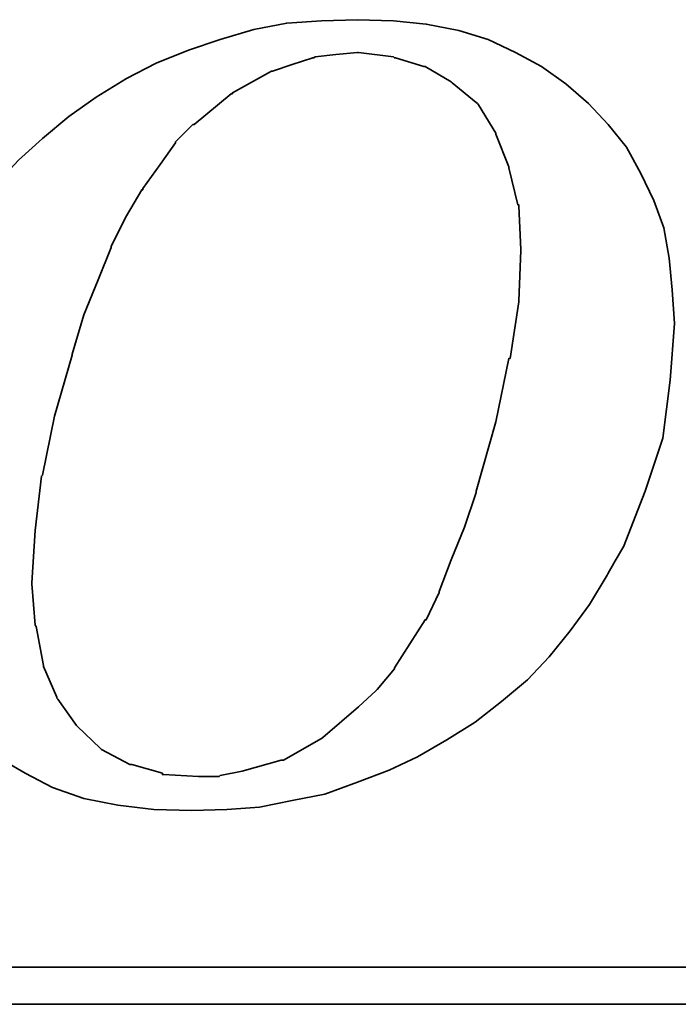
# Model space of a CAD drawing. Header units: millimetres. Extents: x -112 to 110, y -11 to 144.
# Tile 48 of 65: x 78.89 to 81.21, y 57.21 to 60.68. Entities that reach past the tile are written whole.
import ezdxf

# ---------------------------------------------------------------- set-up
doc = ezdxf.new("R2010")
doc.units = ezdxf.units.MM
doc.header["$LTSCALE"] = 0.1
doc.layers.add('layer 1', color=7, linetype='CONTINUOUS')

msp = doc.modelspace()

# ---------------------------------------------------------------- linework, layer by layer
at = {"layer": 'layer 1', "color": 1, "lineweight": 35}
for points, knots in [([(78.6632, 58.2155), (78.6632, 58.2155), (78.732, 58.1427), (78.732, 58.1427), (78.732, 58.1427), (78.732, 58.1427), (78.8164, 58.0735), (78.8164, 58.0735), (78.8164, 58.0735), (78.8164, 58.0735), (78.9084, 58.0203), (78.9084, 58.0203), (78.9084, 58.0203), (78.9084, 58.0203), (79.0044, 57.9699), (79.0044, 57.9699), (79.0044, 57.9699), (79.0044, 57.9699), (79.1156, 57.9315), (79.1156, 57.9315), (79.1156, 57.9315), (79.1156, 57.9315), (79.2348, 57.9083), (79.2348, 57.9083), (79.2348, 57.9083), (79.2348, 57.9083), (79.3616, 57.8931), (79.3616, 57.8931), (79.3616, 57.8931), (79.3616, 57.8931), (79.4956, 57.8891), (79.4956, 57.8891), (79.4956, 57.8891), (79.4956, 57.8891), (79.6188, 57.8931), (79.6188, 57.8931), (79.6188, 57.8931), (79.6188, 57.8931), (79.7336, 57.9011), (79.7336, 57.9011), (79.7336, 57.9011), (79.7336, 57.9011), (79.8488, 57.9239), (79.8488, 57.9239), (79.8488, 57.9239), (79.8488, 57.9239), (79.964, 57.9467), (79.964, 57.9467), (79.964, 57.9467), (79.964, 57.9467), (80.0792, 57.9891), (80.0792, 57.9891), (80.0792, 57.9891), (80.0792, 57.9891), (80.1904, 58.0315), (80.1904, 58.0315), (80.1904, 58.0315), (80.1904, 58.0315), (80.2904, 58.0779), (80.2904, 58.0779), (80.2904, 58.0779), (80.2904, 58.0779), (80.3944, 58.1387), (80.3944, 58.1387), (80.3944, 58.1387), (80.3944, 58.1387), (80.4944, 58.2003), (80.4944, 58.2003), (80.4944, 58.2003), (80.4944, 58.2003), (80.5864, 58.2731), (80.5864, 58.2731), (80.5864, 58.2731), (80.5864, 58.2731), (80.678, 58.3499), (80.678, 58.3499), (80.678, 58.3499), (80.678, 58.3499), (80.7548, 58.4303), (80.7548, 58.4303), (80.7548, 58.4303), (80.7548, 58.4303), (80.828, 58.5227), (80.828, 58.5227), (80.828, 58.5227), (80.828, 58.5227), (80.8968, 58.6147), (80.8968, 58.6147), (80.8968, 58.6147), (80.8968, 58.6147), (80.9584, 58.7187), (80.9584, 58.7187), (80.9584, 58.7187), (80.9584, 58.7187), (81.016, 58.8187), (81.016, 58.8187), (81.016, 58.8187), (81.016, 58.8187), (81.0932, 59.0143), (81.0932, 59.0143), (81.0932, 59.0143), (81.0932, 59.0143), (81.1544, 59.2019), (81.1544, 59.2019), (81.1544, 59.2019), (81.1544, 59.2019), (81.1808, 59.4059), (81.1808, 59.4059), (81.1808, 59.4059), (81.1808, 59.4059), (81.1964, 59.6051), (81.1964, 59.6051), (81.1964, 59.6051), (81.1964, 59.6051), (81.1884, 59.7243), (81.1884, 59.7243), (81.1884, 59.7243), (81.1884, 59.7243), (81.1772, 59.8355), (81.1772, 59.8355), (81.1772, 59.8355), (81.1772, 59.8355), (81.1584, 59.9427), (81.1584, 59.9427), (81.1584, 59.9427), (81.1584, 59.9427), (81.1232, 60.0387), (81.1232, 60.0387), (81.1232, 60.0387), (81.1232, 60.0387), (81.0772, 60.1347), (81.0772, 60.1347), (81.0772, 60.1347), (81.0772, 60.1347), (81.0272, 60.2271), (81.0272, 60.2271), (81.0272, 60.2271), (81.0272, 60.2271), (80.9624, 60.3075), (80.9624, 60.3075), (80.9624, 60.3075), (80.9624, 60.3075), (80.8932, 60.3807), (80.8932, 60.3807), (80.8932, 60.3807), (80.8932, 60.3807), (80.8128, 60.4499), (80.8128, 60.4499), (80.8128, 60.4499), (80.8128, 60.4499), (80.728, 60.5115), (80.728, 60.5115), (80.728, 60.5115), (80.728, 60.5115), (80.636, 60.5611), (80.636, 60.5611), (80.636, 60.5611), (80.636, 60.5611), (80.54, 60.6071), (80.54, 60.6071), (80.54, 60.6071), (80.54, 60.6071), (80.4368, 60.6379), (80.4368, 60.6379), (80.4368, 60.6379), (80.4368, 60.6379), (80.3212, 60.6611), (80.3212, 60.6611), (80.3212, 60.6611), (80.3212, 60.6611), (80.206, 60.6723), (80.206, 60.6723), (80.206, 60.6723), (80.206, 60.6723), (80.0792, 60.6763), (80.0792, 60.6763), (80.0792, 60.6763), (80.0792, 60.6763), (79.9524, 60.6723), (79.9524, 60.6723), (79.9524, 60.6723), (79.9524, 60.6723), (79.83, 60.6643), (79.83, 60.6643), (79.83, 60.6643), (79.83, 60.6643), (79.7144, 60.6419), (79.7144, 60.6419), (79.7144, 60.6419), (79.7144, 60.6419), (79.5956, 60.6071), (79.5956, 60.6071), (79.5956, 60.6071), (79.5956, 60.6071), (79.4844, 60.5691), (79.4844, 60.5691), (79.4844, 60.5691), (79.4844, 60.5691), (79.3696, 60.5227), (79.3696, 60.5227), (79.3696, 60.5227), (79.3696, 60.5227), (79.2656, 60.4691), (79.2656, 60.4691), (79.2656, 60.4691), (79.2656, 60.4691), (79.1584, 60.4035), (79.1584, 60.4035), (79.1584, 60.4035), (79.1584, 60.4035), (79.0624, 60.3347), (79.0624, 60.3347), (79.0624, 60.3347), (79.0624, 60.3347), (78.97, 60.2579), (78.97, 60.2579), (78.97, 60.2579), (78.97, 60.2579), (78.8856, 60.1811), (78.8856, 60.1811), (78.8856, 60.1811), (78.8856, 60.1811), (78.8088, 60.1003), (78.8088, 60.1003), (78.8088, 60.1003), (78.8088, 60.1003), (78.736, 60.0083), (78.736, 60.0083), (78.736, 60.0083), (78.736, 60.0083), (78.6704, 59.9239), (78.6704, 59.9239), (78.6704, 59.9239), (78.6704, 59.9239), (78.6168, 59.8275), (78.6168, 59.8275), (78.6168, 59.8275), (78.6168, 59.8275), (78.5712, 59.7323), (78.5712, 59.7323), (78.5712, 59.7323), (78.5712, 59.7323), (78.4864, 59.5323), (78.4864, 59.5323), (78.4864, 59.5323), (78.4864, 59.5323), (78.4288, 59.3439), (78.4288, 59.3439), (78.4288, 59.3439), (78.4288, 59.3439), (78.3984, 59.1603), (78.3984, 59.1603), (78.3984, 59.1603), (78.3984, 59.1603), (78.3832, 58.9835), (78.3832, 58.9835), (78.3832, 58.9835), (78.3832, 58.9835), (78.3904, 58.8763), (78.3904, 58.8763), (78.3904, 58.8763), (78.3904, 58.8763), (78.4024, 58.7723), (78.4024, 58.7723), (78.4024, 58.7723), (78.4024, 58.7723), (78.4056, 58.7723), (78.4056, 58.7723), (78.4056, 58.7723), (78.4056, 58.7723), (78.4216, 58.6651), (78.4216, 58.6651), (78.4216, 58.6651), (78.4216, 58.6651), (78.456, 58.5687), (78.456, 58.5687), (78.456, 58.5687), (78.456, 58.5687), (78.4944, 58.4767), (78.4944, 58.4767), (78.4944, 58.4767), (78.4944, 58.4767), (78.54, 58.3843), (78.54, 58.3843), (78.54, 58.3843), (78.54, 58.3843), (78.5976, 58.3003), (78.5976, 58.3003), (78.5976, 58.3003), (78.5976, 58.3003), (78.6632, 58.2155), (78.6632, 58.2155)], [0, 0, 0, 0, 0.013699, 0.013699, 0.013699, 0.013699, 0.027397, 0.027397, 0.027397, 0.027397, 0.041096, 0.041096, 0.041096, 0.041096, 0.054795, 0.054795, 0.054795, 0.054795, 0.068493, 0.068493, 0.068493, 0.068493, 0.082192, 0.082192, 0.082192, 0.082192, 0.09589, 0.09589, 0.09589, 0.09589, 0.109589, 0.109589, 0.109589, 0.109589, 0.123288, 0.123288, 0.123288, 0.123288, 0.136986, 0.136986, 0.136986, 0.136986, 0.150685, 0.150685, 0.150685, 0.150685, 0.164384, 0.164384, 0.164384, 0.164384, 0.178082, 0.178082, 0.178082, 0.178082, 0.191781, 0.191781, 0.191781, 0.191781, 0.205479, 0.205479, 0.205479, 0.205479, 0.219178, 0.219178, 0.219178, 0.219178, 0.232877, 0.232877, 0.232877, 0.232877, 0.246575, 0.246575, 0.246575, 0.246575, 0.260274, 0.260274, 0.260274, 0.260274, 0.273973, 0.273973, 0.273973, 0.273973, 0.287671, 0.287671, 0.287671, 0.287671, 0.30137, 0.30137, 0.30137, 0.30137, 0.315068, 0.315068, 0.315068, 0.315069, 0.328767, 0.328767, 0.328767, 0.328767, 0.342466, 0.342466, 0.342466, 0.342466, 0.356164, 0.356164, 0.356164, 0.356164, 0.369863, 0.369863, 0.369863, 0.369863, 0.383562, 0.383562, 0.383562, 0.383562, 0.39726, 0.39726, 0.39726, 0.39726, 0.410959, 0.410959, 0.410959, 0.410959, 0.424658, 0.424658, 0.424658, 0.424658, 0.438356, 0.438356, 0.438356, 0.438356, 0.452055, 0.452055, 0.452055, 0.452055, 0.465753, 0.465753, 0.465753, 0.465753, 0.479452, 0.479452, 0.479452, 0.479452, 0.493151, 0.493151, 0.493151, 0.493151, 0.506849, 0.506849, 0.506849, 0.506849, 0.520548, 0.520548, 0.520548, 0.520548, 0.534247, 0.534247, 0.534247, 0.534247, 0.547945, 0.547945, 0.547945, 0.547945, 0.561644, 0.561644, 0.561644, 0.561644, 0.575342, 0.575342, 0.575342, 0.575342, 0.589041, 0.589041, 0.589041, 0.589041, 0.60274, 0.60274, 0.60274, 0.60274, 0.616438, 0.616438, 0.616438, 0.616438, 0.630137, 0.630137, 0.630137, 0.630137, 0.643836, 0.643836, 0.643836, 0.643836, 0.657534, 0.657534, 0.657534, 0.657534, 0.671233, 0.671233, 0.671233, 0.671233, 0.684932, 0.684932, 0.684932, 0.684932, 0.69863, 0.69863, 0.69863, 0.69863, 0.712329, 0.712329, 0.712329, 0.712329, 0.726027, 0.726027, 0.726027, 0.726027, 0.739726, 0.739726, 0.739726, 0.739726, 0.753425, 0.753425, 0.753425, 0.753425, 0.767123, 0.767123, 0.767123, 0.767123, 0.780822, 0.780822, 0.780822, 0.780822, 0.794521, 0.794521, 0.794521, 0.794521, 0.808219, 0.808219, 0.808219, 0.808219, 0.821918, 0.821918, 0.821918, 0.821918, 0.835616, 0.835616, 0.835616, 0.835616, 0.849315, 0.849315, 0.849315, 0.849315, 0.863014, 0.863014, 0.863014, 0.863014, 0.876712, 0.876712, 0.876712, 0.876712, 0.890411, 0.890411, 0.890411, 0.890411, 0.90411, 0.90411, 0.90411, 0.90411, 0.917808, 0.917808, 0.917808, 0.917808, 0.931507, 0.931507, 0.931507, 0.931507, 0.945205, 0.945205, 0.945205, 0.945205, 0.958904, 0.958904, 0.958904, 0.958904, 0.972603, 0.972603, 0.972603, 0.972603, 0.986301, 0.986301, 0.986301, 0.986301, 1, 1, 1, 1]), ([(79.0736, 59.4979), (79.0736, 59.4979), (79.1156, 59.6363), (79.1156, 59.6363), (79.1156, 59.6363), (79.1156, 59.6363), (79.1656, 59.7591), (79.1656, 59.7591), (79.1656, 59.7591), (79.1656, 59.7591), (79.2116, 59.8739), (79.2116, 59.8739), (79.2116, 59.8739), (79.2116, 59.8739), (79.2116, 59.8779), (79.2116, 59.8779), (79.2116, 59.8779), (79.2116, 59.8779), (79.2656, 59.9851), (79.2656, 59.9851), (79.2656, 59.9851), (79.2656, 59.9851), (79.3192, 60.0771), (79.3192, 60.0771), (79.3192, 60.0771), (79.3192, 60.0771), (79.3232, 60.0771), (79.3232, 60.0771), (79.3232, 60.0771), (79.3232, 60.0771), (79.3232, 60.0811), (79.3232, 60.0811), (79.3232, 60.0811), (79.3232, 60.0811), (79.3844, 60.1655), (79.3844, 60.1655), (79.3844, 60.1655), (79.3844, 60.1655), (79.4384, 60.2427), (79.4384, 60.2427), (79.4384, 60.2427), (79.4384, 60.2427), (79.4384, 60.2459), (79.4384, 60.2459), (79.4384, 60.2459), (79.4384, 60.2459), (79.4996, 60.3075), (79.4996, 60.3075), (79.4996, 60.3075), (79.4996, 60.3075), (79.5036, 60.3075), (79.5036, 60.3075), (79.5036, 60.3075), (79.5036, 60.3075), (79.6344, 60.4155), (79.6344, 60.4155), (79.6344, 60.4155), (79.6344, 60.4155), (79.6384, 60.4155), (79.6384, 60.4155), (79.6384, 60.4155), (79.6384, 60.4155), (79.6384, 60.4187), (79.6384, 60.4187), (79.6384, 60.4187), (79.6384, 60.4187), (79.776, 60.4955), (79.776, 60.4955), (79.776, 60.4955), (79.776, 60.4955), (79.7804, 60.4955), (79.7804, 60.4955), (79.7804, 60.4955), (79.7804, 60.4955), (79.8488, 60.5187), (79.8488, 60.5187), (79.8488, 60.5187), (79.8488, 60.5187), (79.9224, 60.5419), (79.9224, 60.5419), (79.9224, 60.5419), (79.9224, 60.5419), (79.9256, 60.5419), (79.9256, 60.5419), (79.9256, 60.5419), (79.9256, 60.5419), (79.9296, 60.5459), (79.9296, 60.5459), (79.9296, 60.5459), (79.9296, 60.5459), (80.0024, 60.5531), (80.0024, 60.5531), (80.0024, 60.5531), (80.0024, 60.5531), (80.0792, 60.5611), (80.0792, 60.5611), (80.0792, 60.5611), (80.0792, 60.5611), (80.0832, 60.5611), (80.0832, 60.5611), (80.0832, 60.5611), (80.0832, 60.5611), (80.206, 60.5459), (80.206, 60.5459), (80.206, 60.5459), (80.206, 60.5459), (80.2096, 60.5419), (80.2096, 60.5419), (80.2096, 60.5419), (80.2096, 60.5419), (80.2136, 60.5419), (80.2136, 60.5419), (80.2136, 60.5419), (80.2136, 60.5419), (80.3132, 60.5115), (80.3132, 60.5115), (80.3132, 60.5115), (80.3132, 60.5115), (80.3172, 60.5115), (80.3172, 60.5115), (80.3172, 60.5115), (80.3172, 60.5115), (80.4092, 60.4571), (80.4092, 60.4571), (80.4092, 60.4571), (80.4092, 60.4571), (80.4132, 60.4539), (80.4132, 60.4539), (80.4132, 60.4539), (80.4132, 60.4539), (80.4976, 60.3843), (80.4976, 60.3843), (80.4976, 60.3843), (80.4976, 60.3843), (80.5016, 60.3807), (80.5016, 60.3807), (80.5016, 60.3807), (80.5016, 60.3807), (80.5056, 60.3767), (80.5056, 60.3767), (80.5056, 60.3767), (80.5056, 60.3767), (80.5672, 60.2767), (80.5672, 60.2767), (80.5672, 60.2767), (80.5672, 60.2767), (80.5672, 60.2731), (80.5672, 60.2731), (80.5672, 60.2731), (80.5672, 60.2731), (80.6128, 60.1579), (80.6128, 60.1579), (80.6128, 60.1579), (80.6128, 60.1579), (80.6128, 60.1539), (80.6128, 60.1539), (80.6128, 60.1539), (80.6128, 60.1539), (80.644, 60.0239), (80.644, 60.0239), (80.644, 60.0239), (80.644, 60.0239), (80.6472, 60.0239), (80.6472, 60.0239), (80.6472, 60.0239), (80.6472, 60.0239), (80.6472, 60.0195), (80.6472, 60.0195), (80.6472, 60.0195), (80.6472, 60.0195), (80.6552, 59.8659), (80.6552, 59.8659), (80.6552, 59.8659), (80.6552, 59.8659), (80.6552, 59.8623), (80.6552, 59.8623), (80.6552, 59.8623), (80.6552, 59.8623), (80.6472, 59.6859), (80.6472, 59.6859), (80.6472, 59.6859), (80.6472, 59.6859), (80.6472, 59.6819), (80.6472, 59.6819), (80.6472, 59.6819), (80.6472, 59.6819), (80.6168, 59.4827), (80.6168, 59.4827), (80.6168, 59.4827), (80.6168, 59.4827), (80.6128, 59.4827), (80.6128, 59.4827), (80.6128, 59.4827), (80.6128, 59.4827), (80.5672, 59.2595), (80.5672, 59.2595), (80.5672, 59.2595), (80.5672, 59.2595), (80.4976, 59.0143), (80.4976, 59.0143), (80.4976, 59.0143), (80.4976, 59.0143), (80.4976, 59.0099), (80.4976, 59.0099), (80.4976, 59.0099), (80.4976, 59.0099), (80.456, 58.8875), (80.456, 58.8875), (80.456, 58.8875), (80.456, 58.8875), (80.4092, 58.7723), (80.4092, 58.7723), (80.4092, 58.7723), (80.4092, 58.7723), (80.3672, 58.6611), (80.3672, 58.6611), (80.3672, 58.6611), (80.3672, 58.6611), (80.3672, 58.6571), (80.3672, 58.6571), (80.3672, 58.6571), (80.3672, 58.6571), (80.3212, 58.5611), (80.3212, 58.5611), (80.3212, 58.5611), (80.3212, 58.5611), (80.3172, 58.5611), (80.3172, 58.5611), (80.3172, 58.5611), (80.3172, 58.5611), (80.264, 58.4767), (80.264, 58.4767), (80.264, 58.4767), (80.264, 58.4767), (80.2096, 58.3923), (80.2096, 58.3923), (80.2096, 58.3923), (80.2096, 58.3923), (80.2096, 58.3883), (80.2096, 58.3883), (80.2096, 58.3883), (80.2096, 58.3883), (80.1488, 58.3155), (80.1488, 58.3155), (80.1488, 58.3155), (80.1488, 58.3155), (80.1448, 58.3115), (80.1448, 58.3115), (80.1448, 58.3115), (80.1448, 58.3115), (80.0832, 58.2539), (80.0832, 58.2539), (80.0832, 58.2539), (80.0832, 58.2539), (79.9568, 58.1463), (79.9568, 58.1463), (79.9568, 58.1463), (79.9568, 58.1463), (79.9524, 58.1427), (79.9524, 58.1427), (79.9524, 58.1427), (79.9524, 58.1427), (79.8184, 58.0659), (79.8184, 58.0659), (79.8184, 58.0659), (79.8184, 58.0659), (79.8144, 58.0659), (79.8144, 58.0659), (79.8144, 58.0659), (79.8144, 58.0659), (79.8108, 58.0659), (79.8108, 58.0659), (79.8108, 58.0659), (79.8108, 58.0659), (79.6728, 58.0275), (79.6728, 58.0275), (79.6728, 58.0275), (79.6728, 58.0275), (79.5956, 58.0119), (79.5956, 58.0119), (79.5956, 58.0119), (79.5956, 58.0119), (79.5916, 58.0083), (79.5916, 58.0083), (79.5916, 58.0083), (79.5916, 58.0083), (79.588, 58.0083), (79.588, 58.0083), (79.588, 58.0083), (79.588, 58.0083), (79.5188, 58.0083), (79.5188, 58.0083), (79.5188, 58.0083), (79.5188, 58.0083), (79.396, 58.0159), (79.396, 58.0159), (79.396, 58.0159), (79.396, 58.0159), (79.392, 58.0159), (79.392, 58.0159), (79.392, 58.0159), (79.392, 58.0159), (79.392, 58.0203), (79.392, 58.0203), (79.392, 58.0203), (79.392, 58.0203), (79.2848, 58.0507), (79.2848, 58.0507), (79.2848, 58.0507), (79.2848, 58.0507), (79.2808, 58.0507), (79.2808, 58.0507), (79.2808, 58.0507), (79.2808, 58.0507), (79.2768, 58.0507), (79.2768, 58.0507), (79.2768, 58.0507), (79.2768, 58.0507), (79.1772, 58.1043), (79.1772, 58.1043), (79.1772, 58.1043), (79.1772, 58.1043), (79.1732, 58.1083), (79.1732, 58.1083), (79.1732, 58.1083), (79.1732, 58.1083), (79.0928, 58.1851), (79.0928, 58.1851), (79.0928, 58.1851), (79.0928, 58.1851), (79.0888, 58.1891), (79.0888, 58.1891), (79.0888, 58.1891), (79.0888, 58.1891), (79.024, 58.2811), (79.024, 58.2811), (79.024, 58.2811), (79.024, 58.2811), (79.02, 58.2851), (79.02, 58.2851), (79.02, 58.2851), (79.02, 58.2851), (79.02, 58.2883), (79.02, 58.2883), (79.02, 58.2883), (79.02, 58.2883), (78.9736, 58.3963), (78.9736, 58.3963), (78.9736, 58.3963), (78.9736, 58.3963), (78.9736, 58.4003), (78.9736, 58.4003), (78.9736, 58.4003), (78.9736, 58.4003), (78.9472, 58.5379), (78.9472, 58.5379), (78.9472, 58.5379), (78.9472, 58.5379), (78.9432, 58.5419), (78.9432, 58.5419), (78.9432, 58.5419), (78.9432, 58.5419), (78.932, 58.6875), (78.932, 58.6875), (78.932, 58.6875), (78.932, 58.6875), (78.932, 58.6915), (78.932, 58.6915), (78.932, 58.6915), (78.932, 58.6915), (78.9432, 58.8763), (78.9432, 58.8763), (78.9432, 58.8763), (78.9432, 58.8763), (78.966, 59.0675), (78.966, 59.0675), (78.966, 59.0675), (78.966, 59.0675), (78.97, 59.0715), (78.97, 59.0715), (78.97, 59.0715), (78.97, 59.0715), (79.0124, 59.2787), (79.0124, 59.2787), (79.0124, 59.2787), (79.0124, 59.2787), (79.0736, 59.4939), (79.0736, 59.4939), (79.0736, 59.4939), (79.0736, 59.4939), (79.0736, 59.4979), (79.0736, 59.4979)], [0, 0, 0, 0, 0.010204, 0.010204, 0.010204, 0.010204, 0.020408, 0.020408, 0.020408, 0.020408, 0.030612, 0.030612, 0.030612, 0.030612, 0.040816, 0.040816, 0.040816, 0.040816, 0.05102, 0.05102, 0.05102, 0.05102, 0.061224, 0.061224, 0.061224, 0.061224, 0.071429, 0.071429, 0.071429, 0.071429, 0.081633, 0.081633, 0.081633, 0.081633, 0.091837, 0.091837, 0.091837, 0.091837, 0.102041, 0.102041, 0.102041, 0.102041, 0.112245, 0.112245, 0.112245, 0.112245, 0.122449, 0.122449, 0.122449, 0.122449, 0.132653, 0.132653, 0.132653, 0.132653, 0.142857, 0.142857, 0.142857, 0.142857, 0.153061, 0.153061, 0.153061, 0.153061, 0.163265, 0.163265, 0.163265, 0.163265, 0.173469, 0.173469, 0.173469, 0.173469, 0.183673, 0.183673, 0.183673, 0.183673, 0.193878, 0.193878, 0.193878, 0.193878, 0.204082, 0.204082, 0.204082, 0.204082, 0.214286, 0.214286, 0.214286, 0.214286, 0.22449, 0.22449, 0.22449, 0.22449, 0.234694, 0.234694, 0.234694, 0.234694, 0.244898, 0.244898, 0.244898, 0.244898, 0.255102, 0.255102, 0.255102, 0.255102, 0.265306, 0.265306, 0.265306, 0.265306, 0.27551, 0.27551, 0.27551, 0.27551, 0.285714, 0.285714, 0.285714, 0.285714, 0.295918, 0.295918, 0.295918, 0.295918, 0.306122, 0.306122, 0.306122, 0.306122, 0.316327, 0.316327, 0.316327, 0.316327, 0.326531, 0.326531, 0.326531, 0.326531, 0.336735, 0.336735, 0.336735, 0.336735, 0.346939, 0.346939, 0.346939, 0.346939, 0.357143, 0.357143, 0.357143, 0.357143, 0.367347, 0.367347, 0.367347, 0.367347, 0.377551, 0.377551, 0.377551, 0.377551, 0.387755, 0.387755, 0.387755, 0.387755, 0.397959, 0.397959, 0.397959, 0.397959, 0.408163, 0.408163, 0.408163, 0.408163, 0.418367, 0.418367, 0.418367, 0.418367, 0.428571, 0.428571, 0.428571, 0.428571, 0.438776, 0.438776, 0.438776, 0.438776, 0.44898, 0.44898, 0.44898, 0.44898, 0.459184, 0.459184, 0.459184, 0.459184, 0.469388, 0.469388, 0.469388, 0.469388, 0.479592, 0.479592, 0.479592, 0.479592, 0.489796, 0.489796, 0.489796, 0.489796, 0.5, 0.5, 0.5, 0.5, 0.510204, 0.510204, 0.510204, 0.510204, 0.520408, 0.520408, 0.520408, 0.520408, 0.530612, 0.530612, 0.530612, 0.530612, 0.540816, 0.540816, 0.540816, 0.540816, 0.55102, 0.55102, 0.55102, 0.55102, 0.561224, 0.561224, 0.561224, 0.561224, 0.571429, 0.571429, 0.571429, 0.571429, 0.581633, 0.581633, 0.581633, 0.581633, 0.591837, 0.591837, 0.591837, 0.591837, 0.602041, 0.602041, 0.602041, 0.602041, 0.612245, 0.612245, 0.612245, 0.612245, 0.622449, 0.622449, 0.622449, 0.622449, 0.632653, 0.632653, 0.632653, 0.632653, 0.642857, 0.642857, 0.642857, 0.642857, 0.653061, 0.653061, 0.653061, 0.653061, 0.663265, 0.663265, 0.663265, 0.663265, 0.673469, 0.673469, 0.673469, 0.673469, 0.683673, 0.683673, 0.683673, 0.683673, 0.693878, 0.693878, 0.693878, 0.693878, 0.704082, 0.704082, 0.704082, 0.704082, 0.714286, 0.714286, 0.714286, 0.714286, 0.72449, 0.72449, 0.72449, 0.72449, 0.734694, 0.734694, 0.734694, 0.734694, 0.744898, 0.744898, 0.744898, 0.744898, 0.755102, 0.755102, 0.755102, 0.755102, 0.765306, 0.765306, 0.765306, 0.765306, 0.77551, 0.77551, 0.77551, 0.77551, 0.785714, 0.785714, 0.785714, 0.785714, 0.795918, 0.795918, 0.795918, 0.795918, 0.806122, 0.806122, 0.806122, 0.806122, 0.816327, 0.816327, 0.816327, 0.816327, 0.826531, 0.826531, 0.826531, 0.826531, 0.836735, 0.836735, 0.836735, 0.836735, 0.846939, 0.846939, 0.846939, 0.846939, 0.857143, 0.857143, 0.857143, 0.857143, 0.867347, 0.867347, 0.867347, 0.867347, 0.877551, 0.877551, 0.877551, 0.877551, 0.887755, 0.887755, 0.887755, 0.887755, 0.897959, 0.897959, 0.897959, 0.897959, 0.908163, 0.908163, 0.908163, 0.908163, 0.918367, 0.918367, 0.918367, 0.918367, 0.928571, 0.928571, 0.928571, 0.928571, 0.938776, 0.938776, 0.938776, 0.938776, 0.94898, 0.94898, 0.94898, 0.94898, 0.959184, 0.959184, 0.959184, 0.959184, 0.969388, 0.969388, 0.969388, 0.969388, 0.979592, 0.979592, 0.979592, 0.979592, 0.989796, 0.989796, 0.989796, 0.989796, 1, 1, 1, 1]), ([(92.6236, 57.8163), (92.6236, 57.8163), (92.6236, 57.3671), (92.6236, 57.3671), (92.6236, 57.3671), (92.6236, 57.3671), (92.6236, 57.3363), (92.6236, 57.3363), (92.6236, 57.3363), (92.6236, 57.3363), (92.5928, 57.3363), (92.5928, 57.3363), (92.5928, 57.3363), (92.5928, 57.3363), (66.3456, 57.3363), (66.3456, 57.3363), (66.3456, 57.3363), (66.3456, 57.3363), (66.3456, 57.2059), (66.3456, 57.2059), (66.3456, 57.2059), (66.3456, 57.2059), (93.7408, 57.2059), (93.7408, 57.2059), (93.7408, 57.2059), (93.7408, 57.2059), (92.6236, 57.8163), (92.6236, 57.8163)], [0, 0, 0, 0, 0.142857, 0.142857, 0.142857, 0.142857, 0.285714, 0.285714, 0.285714, 0.285714, 0.428571, 0.428571, 0.428571, 0.428571, 0.571429, 0.571429, 0.571429, 0.571429, 0.714286, 0.714286, 0.714286, 0.714286, 0.857143, 0.857143, 0.857143, 0.857143, 1, 1, 1, 1])]:
    msp.add_open_spline(points, degree=3, knots=knots, dxfattribs=at)

doc.saveas('drawing.dxf')
